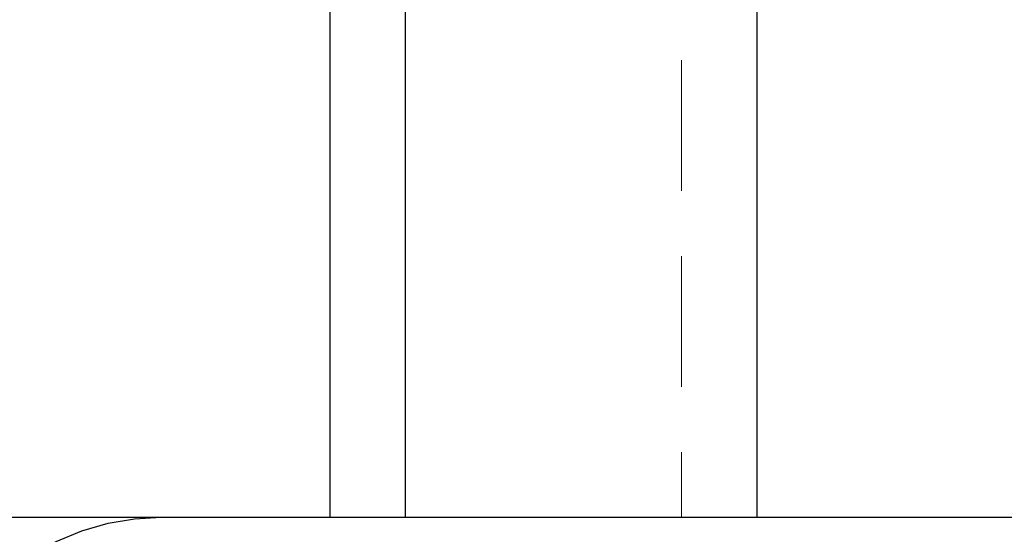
# Model space of a CAD drawing. Header units: millimetres. Extents: x 7 to 417, y 5 to 291.
# Tile 31 of 82: x 63 to 73, y 261 to 266. Entities that reach past the tile are written whole.
import ezdxf

# ---------------------------------------------------------------- set-up
doc = ezdxf.new("R2010")
doc.units = ezdxf.units.MM
doc.linetypes.add('HIDDEN', pattern=[1.905, 1.27, -0.635])

msp = doc.modelspace()

# ---------------------------------------------------------------- linework, layer by layer
at = {"color": 7, "linetype": 'Continuous', "lineweight": 25}
for p, q in [((66.22125, 261.14303), (66.22125, 269.39303)), ((66.95261, 261.14303), (66.95261, 269.39303)), ((70.3626, 269.39303), (70.3626, 261.14303)), ((60.31263, 261.14303), (64.57886, 261.14303)), ((64.57886, 261.14303), (81.78222, 261.14303))]:
    msp.add_line(p, q, dxfattribs=at)
at = {"color": 7, "linetype": 'HIDDEN', "lineweight": 18}
msp.add_line((69.63124, 269.39303), (69.63124, 261.14303), dxfattribs=at)
at = {"color": 7, "linetype": 'Continuous', "lineweight": 25, "flags": 128}
msp.add_lwpolyline([(61.32312, 257.06579), (61.37361, 257.43801), (61.44387, 257.80328), (61.53345, 258.15933), (61.64181, 258.50398), (61.76828, 258.8351), (61.91208, 259.15065), (62.07232, 259.44869), (62.24801, 259.72738), (62.43807, 259.98499), (62.64133, 260.21994), (62.85654, 260.43079), (63.08236, 260.61622), (63.31741, 260.77511), (63.56024, 260.90647), (63.80935, 261.00948), (64.0632, 261.08352), (64.32023, 261.12813), (64.57886, 261.14303)], dxfattribs=at)

doc.saveas('drawing.dxf')
